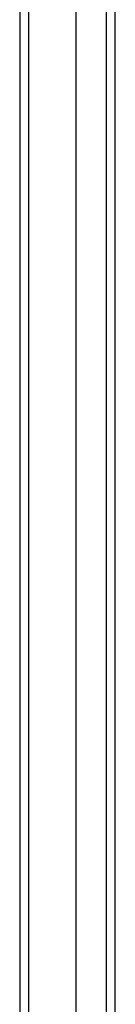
# Model space of a CAD drawing. Header units: inches. Extents: x 0 to 139, y -11 to 90.
# Tile 12 of 59: x 59.97 to 60.874, y 41.241 to 50.544. Entities that reach past the tile are written whole.
import ezdxf

# ---------------------------------------------------------------- set-up
doc = ezdxf.new("R2010")
doc.units = ezdxf.units.IN
doc.header["$LTSCALE"] = 8.352245
doc.header["$MEASUREMENT"] = 0
doc.layers.add('Visible Edges(ANSI)', color=7, linetype='Continuous', lineweight=25)
doc.layers.add('Visible Tangent Edges(ANSI)', color=7, linetype='Continuous', lineweight=25)

msp = doc.modelspace()

# ---------------------------------------------------------------- linework, layer by layer
at = {"layer": 'Visible Edges(ANSI)'}
for p, q in [((59.9696, 63.1701), (59.9696, 32.0246)), ((60.5039, 32.759), (60.5039, 62.4358)), ((60.8738, 32.8736), (60.8738, 62.3212))]:
    msp.add_line(p, q, dxfattribs=at)
at = {"layer": 'Visible Tangent Edges(ANSI)'}
for p, q in [((60.0573, 32.0246), (60.0573, 63.1701)), ((60.7861, 62.4413), (60.7861, 32.7535))]:
    msp.add_line(p, q, dxfattribs=at)

doc.saveas('drawing.dxf')
